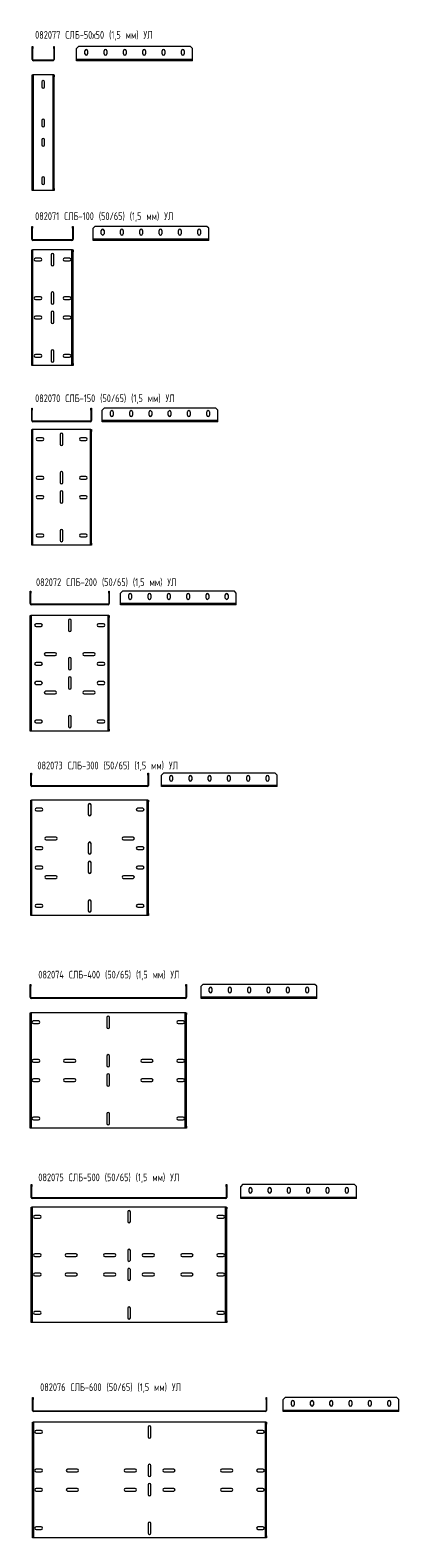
# Model space of a CAD drawing. Header units: millimetres. Extents: x 267 to 1222, y -3568 to 347.
import ezdxf

# ---------------------------------------------------------------- set-up
doc = ezdxf.new("R2010")
doc.units = ezdxf.units.MM
doc.styles.add('SLDTEXTSTYLE0', font='TXT', dxfattribs={"width": 0.7, "bigfont": 'bigfont'})

msp = doc.modelspace()

# ---------------------------------------------------------------- linework, layer by layer
at = {"color": 7, "linetype": 'Continuous', "lineweight": 15}
for p, q in [((271.9, 304.1), (273.4, 304.1)), ((271.9, 299.1), (271.9, 304.1)), ((273.4, 299.1), (271.9, 299.1)), ((271.9, 270.6), (271.9, 299.1)), ((273.4, 304.1), (273.4, 299.1)), ((273.4, 270.6), (273.4, 299.1)), ((327.4, 304.1), (328.9, 304.1)), ((327.4, 299.1), (327.4, 304.1)), ((327.4, 299.1), (327.4, 270.6)), ((328.9, 299.1), (327.4, 299.1)), ((328.9, 304.1), (328.9, 299.1)), ((328.9, 299.1), (328.9, 270.6)), ((392, 304.1), (387, 299.1)), ((387, 270.6), (387, 299.1)), ((682, 304.1), (392, 304.1)), ((408.5, 285.1), (408.5, 293.1)), ((415.5, 293.1), (415.5, 285.1)), ((458.5, 285.1), (458.5, 293.1)), ((465.5, 293.1), (465.5, 285.1)), ((508.5, 285.1), (508.5, 293.1)), ((515.5, 293.1), (515.5, 285.1)), ((558.5, 285.1), (558.5, 293.1)), ((565.5, 293.1), (565.5, 285.1)), ((608.5, 285.1), (608.5, 293.1)), ((615.5, 293.1), (615.5, 285.1)), ((658.5, 285.1), (658.5, 293.1)), ((665.5, 293.1), (665.5, 285.1)), ((687, 299.1), (682, 304.1)), ((687, 270.6), (687, 299.1)), ((271.9, 270.6), (273.4, 270.6)), ((274.9, 269.1), (274.9, 267.6)), ((325.9, 269.1), (274.9, 269.1)), ((325.9, 267.6), (274.9, 267.6)), ((325.9, 267.6), (325.9, 269.1)), ((327.4, 270.6), (328.9, 270.6)), ((687, 270.6), (387, 270.6)), ((387, 267.6), (387, 270.6)), ((687, 267.6), (387, 267.6)), ((687, 267.6), (687, 270.6)), ((271.9, 230.8), (273.4, 230.8)), ((271.9, 225.8), (271.9, 230.8)), ((273.4, 225.8), (271.9, 225.8)), ((271.9, -64.2), (271.9, 225.8)), ((273.4, 230.8), (273.4, 225.8)), ((274.9, 230.8), (273.4, 230.8)), ((273.4, -64.2), (273.4, 225.8)), ((274.9, -69.2), (274.9, 230.8)), ((325.9, 230.8), (274.9, 230.8)), ((296.9, 212.3), (296.9, 199.3)), ((303.9, 199.3), (303.9, 212.3)), ((325.9, -69.2), (325.9, 230.8)), ((327.4, 230.8), (325.9, 230.8)), ((327.4, 230.8), (328.9, 230.8)), ((327.4, 225.8), (327.4, 230.8)), ((328.9, 225.8), (327.4, 225.8)), ((327.4, -64.2), (327.4, 225.8)), ((328.9, 230.8), (328.9, 225.8)), ((328.9, -64.2), (328.9, 225.8)), ((296.9, 112.3), (296.9, 99.3)), ((303.9, 99.3), (303.9, 112.3)), ((296.9, 62.3), (296.9, 49.3)), ((303.9, 49.3), (303.9, 62.3)), ((296.9, -37.7), (296.9, -50.7)), ((303.9, -50.7), (303.9, -37.7)), ((271.9, -64.2), (273.4, -64.2)), ((271.9, -69.2), (271.9, -64.2)), ((273.4, -69.2), (271.9, -69.2)), ((273.4, -64.2), (273.4, -69.2)), ((274.9, -69.2), (273.4, -69.2)), ((325.9, -69.2), (274.9, -69.2)), ((327.4, -69.2), (325.9, -69.2)), ((327.4, -64.2), (328.9, -64.2)), ((327.4, -69.2), (327.4, -64.2)), ((328.9, -69.2), (327.4, -69.2)), ((328.9, -64.2), (328.9, -69.2)), ((270.8, -162.6), (272.3, -162.6)), ((270.8, -167.6), (270.8, -162.6)), ((272.3, -167.6), (270.8, -167.6)), ((270.8, -196.1), (270.8, -167.6)), ((272.3, -162.6), (272.3, -167.6)), ((272.3, -196.1), (272.3, -167.6)), ((376.3, -162.6), (377.8, -162.6)), ((376.3, -167.6), (376.3, -162.6)), ((376.3, -167.6), (376.3, -196.1)), ((377.8, -167.6), (376.3, -167.6)), ((377.8, -162.6), (377.8, -167.6)), ((377.8, -167.6), (377.8, -196.1)), ((434.4, -162.6), (429.4, -167.6)), ((429.4, -196.1), (429.4, -167.6)), ((724.4, -162.6), (434.4, -162.6)), ((450.9, -181.6), (450.9, -173.6)), ((457.9, -173.6), (457.9, -181.6)), ((500.9, -181.6), (500.9, -173.6)), ((507.9, -173.6), (507.9, -181.6)), ((550.9, -181.6), (550.9, -173.6)), ((557.9, -173.6), (557.9, -181.6)), ((600.9, -181.6), (600.9, -173.6)), ((607.9, -173.6), (607.9, -181.6)), ((650.9, -181.6), (650.9, -173.6)), ((657.9, -173.6), (657.9, -181.6)), ((700.9, -181.6), (700.9, -173.6)), ((707.9, -173.6), (707.9, -181.6)), ((729.4, -167.6), (724.4, -162.6)), ((729.4, -196.1), (729.4, -167.6)), ((270.8, -196.1), (272.3, -196.1)), ((270.8, -224), (272.3, -224)), ((270.8, -229), (270.8, -224)), ((272.3, -229), (270.8, -229)), ((270.8, -519), (270.8, -229)), ((272.3, -224), (272.3, -229)), ((273.8, -224), (272.3, -224)), ((272.3, -519), (272.3, -229)), ((273.8, -197.6), (273.8, -199.1)), ((374.8, -197.6), (273.8, -197.6)), ((374.8, -199.1), (273.8, -199.1)), ((273.8, -524), (273.8, -224)), ((374.8, -224), (273.8, -224)), ((374.8, -199.1), (374.8, -197.6)), ((374.8, -524), (374.8, -224)), ((376.3, -224), (374.8, -224)), ((376.3, -196.1), (377.8, -196.1)), ((376.3, -224), (377.8, -224)), ((376.3, -229), (376.3, -224)), ((377.8, -229), (376.3, -229)), ((376.3, -519), (376.3, -229)), ((377.8, -224), (377.8, -229)), ((377.8, -519), (377.8, -229)), ((729.4, -196.1), (429.4, -196.1)), ((429.4, -199.1), (429.4, -196.1)), ((729.4, -199.1), (429.4, -199.1)), ((729.4, -199.1), (729.4, -196.1)), ((293.3, -245.5), (280.3, -245.5)), ((280.3, -252.5), (293.3, -252.5)), ((320.8, -236.5), (320.8, -261.5)), ((327.8, -261.5), (327.8, -236.5)), ((368.3, -245.5), (355.3, -245.5)), ((355.3, -252.5), (368.3, -252.5)), ((293.3, -345.5), (280.3, -345.5)), ((320.8, -336.5), (320.8, -361.5)), ((327.8, -361.5), (327.8, -336.5)), ((368.3, -345.5), (355.3, -345.5)), ((280.3, -352.5), (293.3, -352.5)), ((320.8, -386.5), (320.8, -411.5)), ((327.8, -411.5), (327.8, -386.5)), ((355.3, -352.5), (368.3, -352.5)), ((293.3, -395.5), (280.3, -395.5)), ((280.3, -402.5), (293.3, -402.5)), ((368.3, -395.5), (355.3, -395.5)), ((355.3, -402.5), (368.3, -402.5)), ((293.3, -495.5), (280.3, -495.5)), ((280.3, -502.5), (293.3, -502.5)), ((320.8, -486.5), (320.8, -511.5)), ((327.8, -511.5), (327.8, -486.5)), ((368.3, -495.5), (355.3, -495.5)), ((355.3, -502.5), (368.3, -502.5)), ((270.8, -519), (272.3, -519)), ((270.8, -524), (270.8, -519)), ((272.3, -524), (270.8, -524)), ((272.3, -519), (272.3, -524)), ((273.8, -524), (272.3, -524)), ((374.8, -524), (273.8, -524)), ((376.3, -524), (374.8, -524)), ((376.3, -519), (377.8, -519)), ((376.3, -524), (376.3, -519)), ((377.8, -524), (376.3, -524)), ((377.8, -519), (377.8, -524)), ((270.5, -635.1), (272, -635.1)), ((270.5, -640.1), (270.5, -635.1)), ((270.5, -667.1), (270.5, -640.1)), ((272, -640.1), (270.5, -640.1)), ((272, -635.1), (272, -640.1)), ((272, -667.1), (272, -640.1)), ((424, -635.1), (425.5, -635.1)), ((424, -640.1), (424, -635.1)), ((425.5, -640.1), (424, -640.1)), ((424, -640.1), (424, -667.1)), ((425.5, -635.1), (425.5, -640.1)), ((425.5, -640.1), (425.5, -667.1)), ((458.1, -635.1), (453.1, -640.1)), ((453.1, -667.1), (453.1, -640.1)), ((748.1, -635.1), (458.1, -635.1)), ((474.6, -652.6), (474.6, -644.6)), ((481.6, -644.6), (481.6, -652.6)), ((524.6, -652.6), (524.6, -644.6)), ((531.6, -644.6), (531.6, -652.6)), ((574.6, -652.6), (574.6, -644.6)), ((581.6, -644.6), (581.6, -652.6)), ((624.6, -652.6), (624.6, -644.6)), ((631.6, -644.6), (631.6, -652.6)), ((674.6, -652.6), (674.6, -644.6)), ((681.6, -644.6), (681.6, -652.6)), ((724.6, -652.6), (724.6, -644.6)), ((731.6, -644.6), (731.6, -652.6)), ((753.1, -640.1), (748.1, -635.1)), ((753.1, -667.1), (753.1, -640.1)), ((270.5, -667.1), (272, -667.1)), ((270.5, -690.4), (272, -690.4)), ((270.5, -695.4), (270.5, -690.4)), ((272, -695.4), (270.5, -695.4)), ((270.5, -985.4), (270.5, -695.4)), ((272, -690.4), (272, -695.4)), ((273.5, -690.4), (272, -690.4)), ((272, -985.4), (272, -695.4)), ((273.5, -668.6), (273.5, -670.1)), ((422.5, -668.6), (273.5, -668.6)), ((422.5, -670.1), (273.5, -670.1)), ((273.5, -990.4), (273.5, -690.4)), ((422.5, -690.4), (273.5, -690.4)), ((344.5, -702.9), (344.5, -727.9)), ((351.5, -727.9), (351.5, -702.9)), ((422.5, -670.1), (422.5, -668.6)), ((422.5, -990.4), (422.5, -690.4)), ((424, -690.4), (422.5, -690.4)), ((424, -667.1), (425.5, -667.1)), ((424, -690.4), (425.5, -690.4)), ((424, -695.4), (424, -690.4)), ((425.5, -695.4), (424, -695.4)), ((424, -985.4), (424, -695.4)), ((425.5, -690.4), (425.5, -695.4)), ((425.5, -985.4), (425.5, -695.4)), ((753.1, -667.1), (453.1, -667.1)), ((453.1, -670.1), (453.1, -667.1)), ((753.1, -670.1), (453.1, -670.1)), ((753.1, -670.1), (753.1, -667.1)), ((298.5, -711.9), (285.5, -711.9)), ((285.5, -718.9), (298.5, -718.9)), ((410.5, -711.9), (397.5, -711.9)), ((397.5, -718.9), (410.5, -718.9)), ((298.5, -811.9), (285.5, -811.9)), ((285.5, -818.9), (298.5, -818.9)), ((344.5, -802.9), (344.5, -827.9)), ((351.5, -827.9), (351.5, -802.9)), ((410.5, -811.9), (397.5, -811.9)), ((397.5, -818.9), (410.5, -818.9)), ((344.5, -852.9), (344.5, -877.9)), ((351.5, -877.9), (351.5, -852.9)), ((298.5, -861.9), (285.5, -861.9)), ((285.5, -868.9), (298.5, -868.9)), ((410.5, -861.9), (397.5, -861.9)), ((397.5, -868.9), (410.5, -868.9)), ((298.5, -961.9), (285.5, -961.9)), ((285.5, -968.9), (298.5, -968.9)), ((344.5, -952.9), (344.5, -977.9)), ((351.5, -977.9), (351.5, -952.9)), ((410.5, -961.9), (397.5, -961.9)), ((397.5, -968.9), (410.5, -968.9)), ((270.5, -985.4), (272, -985.4)), ((270.5, -990.4), (270.5, -985.4)), ((272, -990.4), (270.5, -990.4)), ((272, -985.4), (272, -990.4)), ((273.5, -990.4), (272, -990.4)), ((422.5, -990.4), (273.5, -990.4)), ((424, -990.4), (422.5, -990.4)), ((424, -985.4), (425.5, -985.4)), ((424, -990.4), (424, -985.4)), ((425.5, -990.4), (424, -990.4)), ((425.5, -985.4), (425.5, -990.4)), ((266.6, -1110.1), (268.1, -1110.1)), ((266.6, -1115.1), (266.6, -1110.1)), ((266.6, -1142.1), (266.6, -1115.1)), ((268.1, -1115.1), (266.6, -1115.1)), ((268.1, -1110.1), (268.1, -1115.1)), ((268.1, -1142.1), (268.1, -1115.1)), ((470.1, -1110.1), (471.6, -1110.1)), ((470.1, -1115.1), (470.1, -1110.1)), ((470.1, -1115.1), (470.1, -1142.1)), ((471.6, -1115.1), (470.1, -1115.1)), ((471.6, -1110.1), (471.6, -1115.1)), ((471.6, -1115.1), (471.6, -1142.1)), ((505.9, -1110.1), (500.9, -1115.1)), ((500.9, -1142.1), (500.9, -1115.1)), ((795.9, -1110.1), (505.9, -1110.1)), ((522.4, -1127.6), (522.4, -1119.6)), ((529.4, -1119.6), (529.4, -1127.6)), ((572.4, -1127.6), (572.4, -1119.6)), ((579.4, -1119.6), (579.4, -1127.6)), ((622.4, -1127.6), (622.4, -1119.6)), ((629.4, -1119.6), (629.4, -1127.6)), ((672.4, -1127.6), (672.4, -1119.6)), ((679.4, -1119.6), (679.4, -1127.6)), ((722.4, -1127.6), (722.4, -1119.6)), ((729.4, -1119.6), (729.4, -1127.6)), ((772.4, -1127.6), (772.4, -1119.6)), ((779.4, -1119.6), (779.4, -1127.6)), ((800.9, -1115.1), (795.9, -1110.1)), ((800.9, -1142.1), (800.9, -1115.1)), ((266.6, -1142.1), (268.1, -1142.1)), ((266.6, -1173.3), (268.1, -1173.3)), ((266.6, -1178.3), (266.6, -1173.3)), ((268.1, -1173.3), (268.1, -1178.3)), ((269.6, -1173.3), (268.1, -1173.3)), ((269.6, -1143.6), (269.6, -1145.1)), ((468.6, -1143.6), (269.6, -1143.6)), ((468.6, -1145.1), (269.6, -1145.1)), ((269.6, -1473.3), (269.6, -1173.3)), ((468.6, -1173.3), (269.6, -1173.3)), ((468.6, -1145.1), (468.6, -1143.6)), ((468.6, -1473.3), (468.6, -1173.3)), ((470.1, -1173.3), (468.6, -1173.3)), ((470.1, -1142.1), (471.6, -1142.1)), ((470.1, -1173.3), (471.6, -1173.3)), ((470.1, -1178.3), (470.1, -1173.3)), ((471.6, -1173.3), (471.6, -1178.3)), ((800.9, -1142.1), (500.9, -1142.1)), ((500.9, -1145.1), (500.9, -1142.1)), ((800.9, -1145.1), (500.9, -1145.1)), ((800.9, -1145.1), (800.9, -1142.1)), ((268.1, -1178.3), (266.6, -1178.3)), ((266.6, -1468.3), (266.6, -1178.3)), ((268.1, -1468.3), (268.1, -1178.3)), ((294.6, -1194.8), (281.6, -1194.8)), ((281.6, -1201.8), (294.6, -1201.8)), ((365.6, -1185.8), (365.6, -1210.8)), ((372.6, -1210.8), (372.6, -1185.8)), ((456.6, -1194.8), (443.6, -1194.8)), ((443.6, -1201.8), (456.6, -1201.8)), ((471.6, -1178.3), (470.1, -1178.3)), ((470.1, -1468.3), (470.1, -1178.3)), ((471.6, -1468.3), (471.6, -1178.3)), ((331.6, -1269.8), (306.6, -1269.8)), ((306.6, -1276.8), (331.6, -1276.8)), ((365.6, -1285.8), (365.6, -1310.8)), ((372.6, -1310.8), (372.6, -1285.8)), ((431.6, -1269.8), (406.6, -1269.8)), ((406.6, -1276.8), (431.6, -1276.8)), ((294.6, -1294.8), (281.6, -1294.8)), ((281.6, -1301.8), (294.6, -1301.8)), ((456.6, -1294.8), (443.6, -1294.8)), ((443.6, -1301.8), (456.6, -1301.8)), ((294.6, -1344.8), (281.6, -1344.8)), ((281.6, -1351.8), (294.6, -1351.8)), ((331.6, -1369.8), (306.6, -1369.8)), ((365.6, -1335.8), (365.6, -1360.8)), ((372.6, -1360.8), (372.6, -1335.8)), ((431.6, -1369.8), (406.6, -1369.8)), ((456.6, -1344.8), (443.6, -1344.8)), ((443.6, -1351.8), (456.6, -1351.8)), ((306.6, -1376.8), (331.6, -1376.8)), ((406.6, -1376.8), (431.6, -1376.8)), ((294.6, -1444.8), (281.6, -1444.8)), ((365.6, -1435.8), (365.6, -1460.8)), ((372.6, -1460.8), (372.6, -1435.8)), ((456.6, -1444.8), (443.6, -1444.8)), ((266.6, -1468.3), (268.1, -1468.3)), ((266.6, -1473.3), (266.6, -1468.3)), ((268.1, -1473.3), (266.6, -1473.3)), ((268.1, -1468.3), (268.1, -1473.3)), ((269.6, -1473.3), (268.1, -1473.3)), ((468.6, -1473.3), (269.6, -1473.3)), ((281.6, -1451.8), (294.6, -1451.8)), ((443.6, -1451.8), (456.6, -1451.8)), ((470.1, -1473.3), (468.6, -1473.3)), ((470.1, -1468.3), (471.6, -1468.3)), ((470.1, -1473.3), (470.1, -1468.3)), ((471.6, -1473.3), (470.1, -1473.3)), ((471.6, -1468.3), (471.6, -1473.3)), ((268.2, -1582.2), (269.7, -1582.2)), ((268.2, -1587.2), (268.2, -1582.2)), ((268.2, -1614.2), (268.2, -1587.2)), ((269.7, -1587.2), (268.2, -1587.2)), ((269.7, -1582.2), (269.7, -1587.2)), ((269.7, -1614.2), (269.7, -1587.2)), ((571.7, -1582.2), (573.2, -1582.2)), ((571.7, -1587.2), (571.7, -1582.2)), ((571.7, -1587.2), (571.7, -1614.2)), ((573.2, -1587.2), (571.7, -1587.2)), ((573.2, -1582.2), (573.2, -1587.2)), ((573.2, -1587.2), (573.2, -1614.2)), ((611.8, -1582.2), (606.8, -1587.2)), ((606.8, -1614.2), (606.8, -1587.2)), ((901.8, -1582.2), (611.8, -1582.2)), ((628.3, -1599.7), (628.3, -1591.7)), ((635.3, -1591.7), (635.3, -1599.7)), ((678.3, -1599.7), (678.3, -1591.7)), ((685.3, -1591.7), (685.3, -1599.7)), ((728.3, -1599.7), (728.3, -1591.7)), ((735.3, -1591.7), (735.3, -1599.7)), ((778.3, -1599.7), (778.3, -1591.7)), ((785.3, -1591.7), (785.3, -1599.7)), ((828.3, -1599.7), (828.3, -1591.7)), ((835.3, -1591.7), (835.3, -1599.7)), ((878.3, -1599.7), (878.3, -1591.7)), ((885.3, -1591.7), (885.3, -1599.7)), ((906.8, -1587.2), (901.8, -1582.2)), ((906.8, -1614.2), (906.8, -1587.2)), ((268.2, -1614.2), (269.7, -1614.2)), ((271.2, -1615.7), (271.2, -1617.2)), ((570.2, -1615.7), (271.2, -1615.7)), ((570.2, -1617.2), (271.2, -1617.2)), ((570.2, -1617.2), (570.2, -1615.7)), ((571.7, -1614.2), (573.2, -1614.2)), ((906.8, -1614.2), (606.8, -1614.2)), ((606.8, -1617.2), (606.8, -1614.2)), ((906.8, -1617.2), (606.8, -1617.2)), ((906.8, -1617.2), (906.8, -1614.2)), ((268.2, -1652.1), (269.7, -1652.1)), ((268.2, -1657.1), (268.2, -1652.1)), ((269.7, -1657.1), (268.2, -1657.1)), ((268.2, -1947.1), (268.2, -1657.1)), ((269.7, -1652.1), (269.7, -1657.1)), ((271.2, -1652.1), (269.7, -1652.1)), ((269.7, -1947.1), (269.7, -1657.1)), ((271.2, -1952.1), (271.2, -1652.1)), ((570.2, -1652.1), (271.2, -1652.1)), ((296.2, -1673.6), (283.2, -1673.6)), ((283.2, -1680.6), (296.2, -1680.6)), ((417.2, -1664.6), (417.2, -1689.6)), ((424.2, -1689.6), (424.2, -1664.6)), ((558.2, -1673.6), (545.2, -1673.6)), ((545.2, -1680.6), (558.2, -1680.6)), ((570.2, -1952.1), (570.2, -1652.1)), ((571.7, -1652.1), (570.2, -1652.1)), ((571.7, -1652.1), (573.2, -1652.1)), ((571.7, -1657.1), (571.7, -1652.1)), ((573.2, -1657.1), (571.7, -1657.1)), ((571.7, -1947.1), (571.7, -1657.1)), ((573.2, -1652.1), (573.2, -1657.1)), ((573.2, -1947.1), (573.2, -1657.1)), ((333.2, -1748.6), (308.2, -1748.6)), ((308.2, -1755.6), (333.2, -1755.6)), ((533.2, -1748.6), (508.2, -1748.6)), ((508.2, -1755.6), (533.2, -1755.6)), ((296.2, -1773.6), (283.2, -1773.6)), ((283.2, -1780.6), (296.2, -1780.6)), ((417.2, -1764.6), (417.2, -1789.6)), ((424.2, -1789.6), (424.2, -1764.6)), ((558.2, -1773.6), (545.2, -1773.6)), ((545.2, -1780.6), (558.2, -1780.6)), ((296.2, -1823.6), (283.2, -1823.6)), ((283.2, -1830.6), (296.2, -1830.6)), ((417.2, -1814.6), (417.2, -1839.6)), ((424.2, -1839.6), (424.2, -1814.6)), ((558.2, -1823.6), (545.2, -1823.6)), ((545.2, -1830.6), (558.2, -1830.6)), ((333.2, -1848.6), (308.2, -1848.6)), ((308.2, -1855.6), (333.2, -1855.6)), ((533.2, -1848.6), (508.2, -1848.6)), ((508.2, -1855.6), (533.2, -1855.6)), ((417.2, -1914.6), (417.2, -1939.6)), ((424.2, -1939.6), (424.2, -1914.6)), ((268.2, -1947.1), (269.7, -1947.1)), ((268.2, -1952.1), (268.2, -1947.1)), ((269.7, -1952.1), (268.2, -1952.1)), ((269.7, -1947.1), (269.7, -1952.1)), ((271.2, -1952.1), (269.7, -1952.1)), ((570.2, -1952.1), (271.2, -1952.1)), ((296.2, -1923.6), (283.2, -1923.6)), ((283.2, -1930.6), (296.2, -1930.6)), ((558.2, -1923.6), (545.2, -1923.6)), ((545.2, -1930.6), (558.2, -1930.6)), ((571.7, -1952.1), (570.2, -1952.1)), ((571.7, -1947.1), (573.2, -1947.1)), ((571.7, -1952.1), (571.7, -1947.1)), ((573.2, -1952.1), (571.7, -1952.1)), ((573.2, -1947.1), (573.2, -1952.1)), ((266.5, -2130.7), (268, -2130.7)), ((266.5, -2135.7), (266.5, -2130.7)), ((266.5, -2164.2), (266.5, -2135.7)), ((268, -2135.7), (266.5, -2135.7)), ((268, -2130.7), (268, -2135.7)), ((268, -2164.2), (268, -2135.7)), ((670, -2130.7), (671.5, -2130.7)), ((670, -2135.7), (670, -2130.7)), ((670, -2135.7), (670, -2164.2)), ((671.5, -2135.7), (670, -2135.7)), ((671.5, -2130.7), (671.5, -2135.7)), ((671.5, -2135.7), (671.5, -2164.2)), ((714.4, -2130.7), (709.4, -2135.7)), ((709.4, -2164.2), (709.4, -2135.7)), ((1004.4, -2130.7), (714.4, -2130.7)), ((730.9, -2149.7), (730.9, -2141.7)), ((737.9, -2141.7), (737.9, -2149.7)), ((780.9, -2149.7), (780.9, -2141.7)), ((787.9, -2141.7), (787.9, -2149.7)), ((830.9, -2149.7), (830.9, -2141.7)), ((837.9, -2141.7), (837.9, -2149.7)), ((880.9, -2149.7), (880.9, -2141.7)), ((887.9, -2141.7), (887.9, -2149.7)), ((930.9, -2149.7), (930.9, -2141.7)), ((937.9, -2141.7), (937.9, -2149.7)), ((980.9, -2149.7), (980.9, -2141.7)), ((987.9, -2141.7), (987.9, -2149.7)), ((1009.4, -2135.7), (1004.4, -2130.7)), ((1009.4, -2164.2), (1009.4, -2135.7)), ((266.5, -2164.2), (268, -2164.2)), ((269.5, -2165.7), (269.5, -2167.2)), ((668.5, -2165.7), (269.5, -2165.7)), ((668.5, -2167.2), (269.5, -2167.2)), ((668.5, -2167.2), (668.5, -2165.7)), ((670, -2164.2), (671.5, -2164.2)), ((1009.4, -2164.2), (709.4, -2164.2)), ((709.4, -2167.2), (709.4, -2164.2)), ((1009.4, -2167.2), (709.4, -2167.2)), ((1009.4, -2167.2), (1009.4, -2164.2)), ((266.5, -2204.3), (268, -2204.3)), ((266.5, -2209.3), (266.5, -2204.3)), ((268, -2209.3), (266.5, -2209.3)), ((266.5, -2499.3), (266.5, -2209.3)), ((268, -2204.3), (268, -2209.3)), ((269.5, -2204.3), (268, -2204.3)), ((268, -2499.3), (268, -2209.3)), ((269.5, -2504.3), (269.5, -2204.3)), ((668.5, -2204.3), (269.5, -2204.3)), ((288, -2225.8), (275, -2225.8)), ((465.5, -2216.8), (465.5, -2241.8)), ((472.5, -2241.8), (472.5, -2216.8)), ((663, -2225.8), (650, -2225.8)), ((668.5, -2504.3), (668.5, -2204.3)), ((670, -2204.3), (668.5, -2204.3)), ((670, -2204.3), (671.5, -2204.3)), ((670, -2209.3), (670, -2204.3)), ((671.5, -2209.3), (670, -2209.3)), ((670, -2499.3), (670, -2209.3)), ((671.5, -2204.3), (671.5, -2209.3)), ((671.5, -2499.3), (671.5, -2209.3)), ((275, -2232.8), (288, -2232.8)), ((650, -2232.8), (663, -2232.8)), ((288, -2325.8), (275, -2325.8)), ((275, -2332.8), (288, -2332.8)), ((381.5, -2325.8), (356.5, -2325.8)), ((356.5, -2332.8), (381.5, -2332.8)), ((465.5, -2316.8), (465.5, -2341.8)), ((472.5, -2341.8), (472.5, -2316.8)), ((581.5, -2325.8), (556.5, -2325.8)), ((556.5, -2332.8), (581.5, -2332.8)), ((663, -2325.8), (650, -2325.8)), ((650, -2332.8), (663, -2332.8)), ((288, -2375.8), (275, -2375.8)), ((275, -2382.8), (288, -2382.8)), ((381.5, -2375.8), (356.5, -2375.8)), ((356.5, -2382.8), (381.5, -2382.8)), ((465.5, -2366.8), (465.5, -2391.8)), ((472.5, -2391.8), (472.5, -2366.8)), ((581.5, -2375.8), (556.5, -2375.8)), ((556.5, -2382.8), (581.5, -2382.8)), ((663, -2375.8), (650, -2375.8)), ((650, -2382.8), (663, -2382.8)), ((266.5, -2499.3), (268, -2499.3)), ((266.5, -2504.3), (266.5, -2499.3)), ((268, -2504.3), (266.5, -2504.3)), ((268, -2499.3), (268, -2504.3)), ((269.5, -2504.3), (268, -2504.3)), ((668.5, -2504.3), (269.5, -2504.3)), ((288, -2475.8), (275, -2475.8)), ((275, -2482.8), (288, -2482.8)), ((465.5, -2466.8), (465.5, -2491.8)), ((472.5, -2491.8), (472.5, -2466.8)), ((663, -2475.8), (650, -2475.8)), ((650, -2482.8), (663, -2482.8)), ((670, -2504.3), (668.5, -2504.3)), ((670, -2499.3), (671.5, -2499.3)), ((670, -2504.3), (670, -2499.3)), ((671.5, -2504.3), (670, -2504.3)), ((671.5, -2499.3), (671.5, -2504.3)), ((269.3, -2650.4), (270.8, -2650.4)), ((269.3, -2655.4), (269.3, -2650.4)), ((270.8, -2655.4), (269.3, -2655.4)), ((269.3, -2683.9), (269.3, -2655.4)), ((270.8, -2650.4), (270.8, -2655.4)), ((270.8, -2683.9), (270.8, -2655.4)), ((774.8, -2650.4), (776.3, -2650.4)), ((774.8, -2655.4), (774.8, -2650.4)), ((774.8, -2655.4), (774.8, -2683.9)), ((776.3, -2655.4), (774.8, -2655.4)), ((776.3, -2650.4), (776.3, -2655.4)), ((776.3, -2655.4), (776.3, -2683.9)), ((817.4, -2650.4), (812.4, -2655.4)), ((812.4, -2683.9), (812.4, -2655.4)), ((1107.4, -2650.4), (817.4, -2650.4)), ((833.9, -2669.4), (833.9, -2661.4)), ((840.9, -2661.4), (840.9, -2669.4)), ((883.9, -2669.4), (883.9, -2661.4)), ((890.9, -2661.4), (890.9, -2669.4)), ((933.9, -2669.4), (933.9, -2661.4)), ((940.9, -2661.4), (940.9, -2669.4)), ((983.9, -2669.4), (983.9, -2661.4)), ((990.9, -2661.4), (990.9, -2669.4)), ((1033.9, -2669.4), (1033.9, -2661.4)), ((1040.9, -2661.4), (1040.9, -2669.4)), ((1083.9, -2669.4), (1083.9, -2661.4)), ((1090.9, -2661.4), (1090.9, -2669.4)), ((1112.4, -2655.4), (1107.4, -2650.4)), ((1112.4, -2683.9), (1112.4, -2655.4)), ((269.3, -2683.9), (270.8, -2683.9)), ((272.3, -2685.4), (272.3, -2686.9)), ((773.3, -2685.4), (272.3, -2685.4)), ((773.3, -2686.9), (272.3, -2686.9)), ((773.3, -2686.9), (773.3, -2685.4)), ((774.8, -2683.9), (776.3, -2683.9)), ((1112.4, -2683.9), (812.4, -2683.9)), ((812.4, -2686.9), (812.4, -2683.9)), ((1112.4, -2686.9), (812.4, -2686.9)), ((1112.4, -2686.9), (1112.4, -2683.9)), ((269.3, -2709), (270.8, -2709)), ((269.3, -2714), (269.3, -2709)), ((270.8, -2714), (269.3, -2714)), ((269.3, -3004), (269.3, -2714)), ((270.8, -2709), (270.8, -2714)), ((272.3, -2709), (270.8, -2709)), ((270.8, -3004), (270.8, -2714)), ((272.3, -3009), (272.3, -2709)), ((773.3, -2709), (272.3, -2709)), ((291.8, -2730.5), (278.8, -2730.5)), ((278.8, -2737.5), (291.8, -2737.5)), ((519.3, -2721.5), (519.3, -2746.5)), ((526.3, -2746.5), (526.3, -2721.5)), ((766.8, -2730.5), (753.8, -2730.5)), ((753.8, -2737.5), (766.8, -2737.5)), ((773.3, -3009), (773.3, -2709)), ((774.8, -2709), (773.3, -2709)), ((774.8, -2709), (776.3, -2709)), ((774.8, -2714), (774.8, -2709)), ((776.3, -2714), (774.8, -2714)), ((774.8, -3004), (774.8, -2714)), ((776.3, -2709), (776.3, -2714)), ((776.3, -3004), (776.3, -2714)), ((291.8, -2830.5), (278.8, -2830.5)), ((278.8, -2837.5), (291.8, -2837.5)), ((385.3, -2830.5), (360.3, -2830.5)), ((360.3, -2837.5), (385.3, -2837.5)), ((485.3, -2830.5), (460.3, -2830.5)), ((460.3, -2837.5), (485.3, -2837.5)), ((519.3, -2821.5), (519.3, -2846.5)), ((526.3, -2846.5), (526.3, -2821.5)), ((585.3, -2830.5), (560.3, -2830.5)), ((560.3, -2837.5), (585.3, -2837.5)), ((685.3, -2830.5), (660.3, -2830.5)), ((660.3, -2837.5), (685.3, -2837.5)), ((766.8, -2830.5), (753.8, -2830.5)), ((753.8, -2837.5), (766.8, -2837.5)), ((291.8, -2880.5), (278.8, -2880.5)), ((278.8, -2887.5), (291.8, -2887.5)), ((385.3, -2880.5), (360.3, -2880.5)), ((360.3, -2887.5), (385.3, -2887.5)), ((485.3, -2880.5), (460.3, -2880.5)), ((460.3, -2887.5), (485.3, -2887.5)), ((519.3, -2871.5), (519.3, -2896.5)), ((526.3, -2896.5), (526.3, -2871.5)), ((585.3, -2880.5), (560.3, -2880.5)), ((560.3, -2887.5), (585.3, -2887.5)), ((685.3, -2880.5), (660.3, -2880.5)), ((660.3, -2887.5), (685.3, -2887.5)), ((766.8, -2880.5), (753.8, -2880.5)), ((753.8, -2887.5), (766.8, -2887.5)), ((519.3, -2971.5), (519.3, -2996.5)), ((526.3, -2996.5), (526.3, -2971.5)), ((269.3, -3004), (270.8, -3004)), ((269.3, -3009), (269.3, -3004)), ((270.8, -3009), (269.3, -3009)), ((270.8, -3004), (270.8, -3009)), ((272.3, -3009), (270.8, -3009)), ((773.3, -3009), (272.3, -3009)), ((291.8, -2980.5), (278.8, -2980.5)), ((278.8, -2987.5), (291.8, -2987.5)), ((766.8, -2980.5), (753.8, -2980.5)), ((753.8, -2987.5), (766.8, -2987.5)), ((774.8, -3009), (773.3, -3009)), ((774.8, -3004), (776.3, -3004)), ((774.8, -3009), (774.8, -3004)), ((776.3, -3009), (774.8, -3009)), ((776.3, -3004), (776.3, -3009)), ((272.6, -3203.6), (274.1, -3203.6)), ((272.6, -3208.6), (272.6, -3203.6)), ((274.1, -3208.6), (272.6, -3208.6)), ((272.6, -3237.1), (272.6, -3208.6)), ((274.1, -3203.6), (274.1, -3208.6)), ((274.1, -3237.1), (274.1, -3208.6)), ((878.1, -3203.6), (879.6, -3203.6)), ((878.1, -3208.6), (878.1, -3203.6)), ((878.1, -3208.6), (878.1, -3237.1)), ((879.6, -3208.6), (878.1, -3208.6)), ((879.6, -3203.6), (879.6, -3208.6)), ((879.6, -3208.6), (879.6, -3237.1)), ((927.2, -3203.6), (922.2, -3208.6)), ((922.2, -3237.1), (922.2, -3208.6)), ((1217.2, -3203.6), (927.2, -3203.6)), ((1222.2, -3208.6), (1217.2, -3203.6)), ((1222.2, -3237.1), (1222.2, -3208.6)), ((272.6, -3237.1), (274.1, -3237.1)), ((275.6, -3238.6), (275.6, -3240.1)), ((876.6, -3238.6), (275.6, -3238.6)), ((876.6, -3240.1), (275.6, -3240.1)), ((876.6, -3240.1), (876.6, -3238.6)), ((878.1, -3237.1), (879.6, -3237.1)), ((1222.2, -3237.1), (922.2, -3237.1)), ((922.2, -3240.1), (922.2, -3237.1)), ((1222.2, -3240.1), (922.2, -3240.1)), ((943.7, -3222.6), (943.7, -3214.6)), ((950.7, -3214.6), (950.7, -3222.6)), ((993.7, -3222.6), (993.7, -3214.6)), ((1000.7, -3214.6), (1000.7, -3222.6)), ((1043.7, -3222.6), (1043.7, -3214.6)), ((1050.7, -3214.6), (1050.7, -3222.6)), ((1093.7, -3222.6), (1093.7, -3214.6)), ((1100.7, -3214.6), (1100.7, -3222.6)), ((1143.7, -3222.6), (1143.7, -3214.6)), ((1150.7, -3214.6), (1150.7, -3222.6)), ((1193.7, -3222.6), (1193.7, -3214.6)), ((1200.7, -3214.6), (1200.7, -3222.6)), ((1222.2, -3240.1), (1222.2, -3237.1)), ((272.6, -3267.9), (274.1, -3267.9)), ((272.6, -3272.9), (272.6, -3267.9)), ((274.1, -3272.9), (272.6, -3272.9)), ((272.6, -3562.9), (272.6, -3272.9)), ((274.1, -3267.9), (274.1, -3272.9)), ((275.6, -3267.9), (274.1, -3267.9)), ((274.1, -3562.9), (274.1, -3272.9)), ((275.6, -3567.9), (275.6, -3267.9)), ((876.6, -3267.9), (275.6, -3267.9)), ((572.6, -3280.4), (572.6, -3305.4)), ((579.6, -3305.4), (579.6, -3280.4)), ((876.6, -3567.9), (876.6, -3267.9)), ((878.1, -3267.9), (876.6, -3267.9)), ((878.1, -3267.9), (879.6, -3267.9)), ((878.1, -3272.9), (878.1, -3267.9)), ((879.6, -3272.9), (878.1, -3272.9)), ((878.1, -3562.9), (878.1, -3272.9)), ((879.6, -3267.9), (879.6, -3272.9)), ((879.6, -3562.9), (879.6, -3272.9)), ((295.1, -3289.4), (282.1, -3289.4)), ((282.1, -3296.4), (295.1, -3296.4)), ((870.1, -3289.4), (857.1, -3289.4)), ((857.1, -3296.4), (870.1, -3296.4)), ((295.1, -3389.4), (282.1, -3389.4)), ((282.1, -3396.4), (295.1, -3396.4)), ((388.6, -3389.4), (363.6, -3389.4)), ((363.6, -3396.4), (388.6, -3396.4)), ((538.6, -3389.4), (513.6, -3389.4)), ((513.6, -3396.4), (538.6, -3396.4)), ((572.6, -3380.4), (572.6, -3405.4)), ((579.6, -3405.4), (579.6, -3380.4)), ((638.6, -3389.4), (613.6, -3389.4)), ((613.6, -3396.4), (638.6, -3396.4)), ((788.6, -3389.4), (763.6, -3389.4)), ((763.6, -3396.4), (788.6, -3396.4)), ((870.1, -3389.4), (857.1, -3389.4)), ((857.1, -3396.4), (870.1, -3396.4)), ((295.1, -3439.4), (282.1, -3439.4)), ((388.6, -3439.4), (363.6, -3439.4)), ((538.6, -3439.4), (513.6, -3439.4)), ((572.6, -3430.4), (572.6, -3455.4)), ((579.6, -3455.4), (579.6, -3430.4)), ((638.6, -3439.4), (613.6, -3439.4)), ((788.6, -3439.4), (763.6, -3439.4)), ((870.1, -3439.4), (857.1, -3439.4)), ((282.1, -3446.4), (295.1, -3446.4)), ((363.6, -3446.4), (388.6, -3446.4)), ((513.6, -3446.4), (538.6, -3446.4)), ((613.6, -3446.4), (638.6, -3446.4)), ((763.6, -3446.4), (788.6, -3446.4)), ((857.1, -3446.4), (870.1, -3446.4)), ((295.1, -3539.4), (282.1, -3539.4)), ((282.1, -3546.4), (295.1, -3546.4)), ((572.6, -3530.4), (572.6, -3555.4)), ((579.6, -3555.4), (579.6, -3530.4)), ((870.1, -3539.4), (857.1, -3539.4)), ((857.1, -3546.4), (870.1, -3546.4)), ((272.6, -3562.9), (274.1, -3562.9)), ((272.6, -3567.9), (272.6, -3562.9)), ((274.1, -3567.9), (272.6, -3567.9)), ((274.1, -3562.9), (274.1, -3567.9)), ((275.6, -3567.9), (274.1, -3567.9)), ((876.6, -3567.9), (275.6, -3567.9)), ((878.1, -3567.9), (876.6, -3567.9)), ((878.1, -3562.9), (879.6, -3562.9)), ((878.1, -3567.9), (878.1, -3562.9)), ((879.6, -3567.9), (878.1, -3567.9)), ((879.6, -3562.9), (879.6, -3567.9))]:
    msp.add_line(p, q, dxfattribs=at)
for centre, radius, start, end in [((412, 293.1), 3.5, 0, 180), ((412, 285.1), 3.5, 180, 0), ((462, 293.1), 3.5, 0, 180), ((462, 285.1), 3.5, 180, 0), ((512, 293.1), 3.5, 0, 180), ((512, 285.1), 3.5, 180, 0), ((562, 293.1), 3.5, 0, 180), ((562, 285.1), 3.5, 180, 0), ((612, 293.1), 3.5, 0, 180), ((612, 285.1), 3.5, 180, 0), ((662, 293.1), 3.5, 360, 180), ((662, 285.1), 3.5, 180, 0), ((274.9, 270.6), 3, 180, 270), ((274.9, 270.6), 1.5, 180, 270), ((325.9, 270.6), 3, 270, 0), ((325.9, 270.6), 1.5, 270, 0), ((300.4, 212.3), 3.5, 0, 180), ((300.4, 199.3), 3.5, 180, 0), ((300.4, 112.3), 3.5, 0, 180), ((300.4, 99.3), 3.5, 180, 0), ((300.4, 62.3), 3.5, 0, 180), ((300.4, 49.3), 3.5, 180, 0), ((300.4, -37.7), 3.5, 0, 180), ((300.4, -50.7), 3.5, 180, 0), ((454.4, -173.6), 3.5, 0, 180), ((454.4, -181.6), 3.5, 180, 0), ((504.4, -173.6), 3.5, 0, 180), ((504.4, -181.6), 3.5, 180, 0), ((554.4, -173.6), 3.5, 0, 180), ((554.4, -181.6), 3.5, 180, 0), ((604.4, -173.6), 3.5, 0, 180), ((604.4, -181.6), 3.5, 180, 0), ((654.4, -173.6), 3.5, 360, 180), ((654.4, -181.6), 3.5, 180, 0), ((704.4, -173.6), 3.5, 360, 180), ((704.4, -181.6), 3.5, 180, 0), ((273.8, -196.1), 3, 180, 270), ((273.8, -196.1), 1.5, 180, 270), ((324.3, -236.5), 3.5, 0, 180), ((374.8, -196.1), 3, 270, 0), ((374.8, -196.1), 1.5, 270, 0), ((280.3, -249), 3.5, 90, 270), ((293.3, -249), 3.5, 270, 90), ((324.3, -261.5), 3.5, 180, 0), ((355.3, -249), 3.5, 90, 270), ((368.3, -249), 3.5, 270, 90), ((280.3, -349), 3.5, 90, 270), ((293.3, -349), 3.5, 270, 90), ((324.3, -336.5), 3.5, 0, 180), ((355.3, -349), 3.5, 90, 270), ((368.3, -349), 3.5, 270, 90), ((324.3, -361.5), 3.5, 180, 0), ((324.3, -386.5), 3.5, 0, 180), ((280.3, -399), 3.5, 90, 270), ((293.3, -399), 3.5, 270, 90), ((324.3, -411.5), 3.5, 180, 0), ((355.3, -399), 3.5, 90, 270), ((368.3, -399), 3.5, 270, 90), ((280.3, -499), 3.5, 90, 270), ((293.3, -499), 3.5, 270, 90), ((324.3, -486.5), 3.5, 0, 180), ((355.3, -499), 3.5, 90, 270), ((368.3, -499), 3.5, 270, 90), ((324.3, -511.5), 3.5, 180, 0), ((478.1, -644.6), 3.5, 0, 180), ((478.1, -652.6), 3.5, 180, 0), ((528.1, -644.6), 3.5, 0, 180), ((528.1, -652.6), 3.5, 180, 0), ((578.1, -644.6), 3.5, 0, 180), ((578.1, -652.6), 3.5, 180, 0), ((628.1, -644.6), 3.5, 0, 180), ((628.1, -652.6), 3.5, 180, 0), ((678.1, -644.6), 3.5, 0, 180), ((678.1, -652.6), 3.5, 180, 0), ((728.1, -644.6), 3.5, 360, 180), ((728.1, -652.6), 3.5, 180, 0), ((273.5, -667.1), 3, 180, 270), ((273.5, -667.1), 1.5, 180, 270), ((348, -702.9), 3.5, 0, 180), ((422.5, -667.1), 1.5, 270, 0), ((422.5, -667.1), 3, 270, 0), ((285.5, -715.4), 3.5, 90, 270), ((298.5, -715.4), 3.5, 270, 90), ((348, -727.9), 3.5, 180, 0), ((397.5, -715.4), 3.5, 90, 270), ((410.5, -715.4), 3.5, 270, 90), ((285.5, -815.4), 3.5, 90, 270), ((298.5, -815.4), 3.5, 270, 90), ((348, -802.9), 3.5, 0, 180), ((397.5, -815.4), 3.5, 90, 270), ((410.5, -815.4), 3.5, 270, 90), ((348, -827.9), 3.5, 180, 0), ((348, -852.9), 3.5, 0, 180), ((285.5, -865.4), 3.5, 90, 270), ((298.5, -865.4), 3.5, 270, 90), ((348, -877.9), 3.5, 180, 0), ((397.5, -865.4), 3.5, 90, 270), ((410.5, -865.4), 3.5, 270, 90), ((285.5, -965.4), 3.5, 90, 270), ((298.5, -965.4), 3.5, 270, 90), ((348, -952.9), 3.5, 0, 180), ((348, -977.9), 3.5, 180, 0), ((397.5, -965.4), 3.5, 90, 270), ((410.5, -965.4), 3.5, 270, 90), ((525.9, -1119.6), 3.5, 0, 180), ((525.9, -1127.6), 3.5, 180, 0), ((575.9, -1119.6), 3.5, 0, 180), ((575.9, -1127.6), 3.5, 180, 0), ((625.9, -1119.6), 3.5, 0, 180), ((625.9, -1127.6), 3.5, 180, 0), ((675.9, -1119.6), 3.5, 0, 180), ((675.9, -1127.6), 3.5, 180, 0), ((725.9, -1119.6), 3.5, 0, 180), ((725.9, -1127.6), 3.5, 180, 0), ((775.9, -1119.6), 3.5, 0, 180), ((775.9, -1127.6), 3.5, 180, 0), ((269.6, -1142.1), 3, 180, 270), ((269.6, -1142.1), 1.5, 180, 270), ((468.6, -1142.1), 1.5, 270, 0), ((468.6, -1142.1), 3, 270, 0), ((281.6, -1198.3), 3.5, 90, 270), ((294.6, -1198.3), 3.5, 270, 90), ((369.1, -1185.8), 3.5, 0, 180), ((369.1, -1210.8), 3.5, 180, 0), ((443.6, -1198.3), 3.5, 90, 270), ((456.6, -1198.3), 3.5, 270, 90), ((306.6, -1273.3), 3.5, 90, 270), ((331.6, -1273.3), 3.5, 270, 90), ((369.1, -1285.8), 3.5, 0, 180), ((406.6, -1273.3), 3.5, 90, 270), ((431.6, -1273.3), 3.5, 270, 90), ((281.6, -1298.3), 3.5, 90, 270), ((294.6, -1298.3), 3.5, 270, 90), ((369.1, -1310.8), 3.5, 180, 0), ((443.6, -1298.3), 3.5, 90, 270), ((456.6, -1298.3), 3.5, 270, 90), ((281.6, -1348.3), 3.5, 90, 270), ((294.6, -1348.3), 3.5, 270, 90), ((306.6, -1373.3), 3.5, 90, 270), ((331.6, -1373.3), 3.5, 270, 90), ((369.1, -1335.8), 3.5, 0, 180), ((369.1, -1360.8), 3.5, 180, 0), ((406.6, -1373.3), 3.5, 90, 270), ((431.6, -1373.3), 3.5, 270, 90), ((443.6, -1348.3), 3.5, 90, 270), ((456.6, -1348.3), 3.5, 270, 90), ((281.6, -1448.3), 3.5, 90, 270), ((294.6, -1448.3), 3.5, 270, 90), ((369.1, -1435.8), 3.5, 0, 180), ((443.6, -1448.3), 3.5, 90, 270), ((456.6, -1448.3), 3.5, 270, 90), ((369.1, -1460.8), 3.5, 180, 0), ((631.8, -1591.7), 3.5, 0, 180), ((631.8, -1599.7), 3.5, 180, 0), ((681.8, -1591.7), 3.5, 0, 180), ((681.8, -1599.7), 3.5, 180, 0), ((731.8, -1591.7), 3.5, 0, 180), ((731.8, -1599.7), 3.5, 180, 0), ((781.8, -1591.7), 3.5, 0, 180), ((781.8, -1599.7), 3.5, 180, 0), ((831.8, -1591.7), 3.5, 0, 180), ((831.8, -1599.7), 3.5, 180, 0), ((881.8, -1591.7), 3.5, 0, 180), ((881.8, -1599.7), 3.5, 180, 0), ((271.2, -1614.2), 3, 180, 270), ((271.2, -1614.2), 1.5, 180, 270), ((570.2, -1614.2), 1.5, 270, 0), ((570.2, -1614.2), 3, 270, 0), ((283.2, -1677.1), 3.5, 90, 270), ((296.2, -1677.1), 3.5, 270, 90), ((420.7, -1664.6), 3.5, 0, 180), ((545.2, -1677.1), 3.5, 90, 270), ((558.2, -1677.1), 3.5, 270, 90), ((420.7, -1689.6), 3.5, 180, 0), ((308.2, -1752.1), 3.5, 90, 270), ((333.2, -1752.1), 3.5, 270, 90), ((420.7, -1764.6), 3.5, 0, 180), ((508.2, -1752.1), 3.5, 90, 270), ((533.2, -1752.1), 3.5, 270, 90), ((283.2, -1777.1), 3.5, 90, 270), ((296.2, -1777.1), 3.5, 270, 90), ((420.7, -1789.6), 3.5, 180, 0), ((545.2, -1777.1), 3.5, 90, 270), ((558.2, -1777.1), 3.5, 270, 90), ((283.2, -1827.1), 3.5, 90, 270), ((296.2, -1827.1), 3.5, 270, 90), ((420.7, -1814.6), 3.5, 0, 180), ((420.7, -1839.6), 3.5, 180, 0), ((545.2, -1827.1), 3.5, 90, 270), ((558.2, -1827.1), 3.5, 270, 90), ((308.2, -1852.1), 3.5, 90, 270), ((333.2, -1852.1), 3.5, 270, 90), ((508.2, -1852.1), 3.5, 90, 270), ((533.2, -1852.1), 3.5, 270, 90), ((420.7, -1914.6), 3.5, 0, 180), ((283.2, -1927.1), 3.5, 90, 270), ((296.2, -1927.1), 3.5, 270, 90), ((420.7, -1939.6), 3.5, 180, 0), ((545.2, -1927.1), 3.5, 90, 270), ((558.2, -1927.1), 3.5, 270, 90), ((734.4, -2141.7), 3.5, 0, 180), ((734.4, -2149.7), 3.5, 180, 0), ((784.4, -2141.7), 3.5, 0, 180), ((784.4, -2149.7), 3.5, 180, 0), ((834.4, -2141.7), 3.5, 0, 180), ((834.4, -2149.7), 3.5, 180, 0), ((884.4, -2141.7), 3.5, 0, 180), ((884.4, -2149.7), 3.5, 180, 0), ((934.4, -2141.7), 3.5, 0, 180), ((934.4, -2149.7), 3.5, 180, 0), ((984.4, -2141.7), 3.5, 0, 180), ((984.4, -2149.7), 3.5, 180, 0), ((269.5, -2164.2), 3, 180, 270), ((269.5, -2164.2), 1.5, 180, 270), ((668.5, -2164.2), 3, 270, 0), ((668.5, -2164.2), 1.5, 270, 0), ((275, -2229.3), 3.5, 90, 270), ((288, -2229.3), 3.5, 270, 90), ((469, -2216.8), 3.5, 0, 180), ((650, -2229.3), 3.5, 90, 270), ((663, -2229.3), 3.5, 270, 90), ((469, -2241.8), 3.5, 180, 0), ((275, -2329.3), 3.5, 90, 270), ((288, -2329.3), 3.5, 270, 90), ((356.5, -2329.3), 3.5, 90, 270), ((381.5, -2329.3), 3.5, 270, 90), ((469, -2316.8), 3.5, 0, 180), ((469, -2341.8), 3.5, 180, 0), ((556.5, -2329.3), 3.5, 90, 270), ((581.5, -2329.3), 3.5, 270, 90), ((650, -2329.3), 3.5, 90, 270), ((663, -2329.3), 3.5, 270, 90), ((275, -2379.3), 3.5, 90, 270), ((288, -2379.3), 3.5, 270, 90), ((356.5, -2379.3), 3.5, 90, 270), ((381.5, -2379.3), 3.5, 270, 90), ((469, -2366.8), 3.5, 0, 180), ((556.5, -2379.3), 3.5, 90, 270), ((581.5, -2379.3), 3.5, 270, 90), ((650, -2379.3), 3.5, 90, 270), ((663, -2379.3), 3.5, 270, 90), ((469, -2391.8), 3.5, 180, 0), ((469, -2466.8), 3.5, 0, 180), ((275, -2479.3), 3.5, 90, 270), ((288, -2479.3), 3.5, 270, 90), ((469, -2491.8), 3.5, 180, 0), ((650, -2479.3), 3.5, 90, 270), ((663, -2479.3), 3.5, 270, 90), ((837.4, -2661.4), 3.5, 0, 180), ((887.4, -2661.4), 3.5, 0, 180), ((937.4, -2661.4), 3.5, 0, 180), ((987.4, -2661.4), 3.5, 0, 180), ((1037.4, -2661.4), 3.5, 0, 180), ((1087.4, -2661.4), 3.5, 0, 180), ((272.3, -2683.9), 3, 180, 270), ((272.3, -2683.9), 1.5, 180, 270), ((773.3, -2683.9), 3, 270, 0), ((773.3, -2683.9), 1.5, 270, 0), ((837.4, -2669.4), 3.5, 180, 0), ((887.4, -2669.4), 3.5, 180, 0), ((937.4, -2669.4), 3.5, 180, 0), ((987.4, -2669.4), 3.5, 180, 0), ((1037.4, -2669.4), 3.5, 180, 0), ((1087.4, -2669.4), 3.5, 180, 0), ((278.8, -2734), 3.5, 90, 270), ((291.8, -2734), 3.5, 270, 90), ((522.8, -2721.5), 3.5, 0, 180), ((753.8, -2734), 3.5, 90, 270), ((766.8, -2734), 3.5, 270, 90), ((522.8, -2746.5), 3.5, 180, 0), ((522.8, -2821.5), 3.5, 0, 180), ((278.8, -2834), 3.5, 90, 270), ((291.8, -2834), 3.5, 270, 90), ((360.3, -2834), 3.5, 90, 270), ((385.3, -2834), 3.5, 270, 90), ((460.3, -2834), 3.5, 90, 270), ((485.3, -2834), 3.5, 270, 90), ((522.8, -2846.5), 3.5, 180, 0), ((560.3, -2834), 3.5, 90, 270), ((585.3, -2834), 3.5, 270, 90), ((660.3, -2834), 3.5, 90, 270), ((685.3, -2834), 3.5, 270, 90), ((753.8, -2834), 3.5, 90, 270), ((766.8, -2834), 3.5, 270, 90), ((278.8, -2884), 3.5, 90, 270), ((291.8, -2884), 3.5, 270, 90), ((360.3, -2884), 3.5, 90, 270), ((385.3, -2884), 3.5, 270, 90), ((460.3, -2884), 3.5, 90, 270), ((485.3, -2884), 3.5, 270, 90), ((522.8, -2871.5), 3.5, 0, 180), ((522.8, -2896.5), 3.5, 180, 0), ((560.3, -2884), 3.5, 90, 270), ((585.3, -2884), 3.5, 270, 90), ((660.3, -2884), 3.5, 90, 270), ((685.3, -2884), 3.5, 270, 90), ((753.8, -2884), 3.5, 90, 270), ((766.8, -2884), 3.5, 270, 90), ((522.8, -2971.5), 3.5, 0, 180), ((278.8, -2984), 3.5, 90, 270), ((291.8, -2984), 3.5, 270, 90), ((522.8, -2996.5), 3.5, 180, 0), ((753.8, -2984), 3.5, 90, 270), ((766.8, -2984), 3.5, 270, 90), ((275.6, -3237.1), 3, 180, 270), ((275.6, -3237.1), 1.5, 180, 270), ((876.6, -3237.1), 3, 270, 0), ((876.6, -3237.1), 1.5, 270, 0), ((947.2, -3214.6), 3.5, 0, 180), ((947.2, -3222.6), 3.5, 180, 0), ((997.2, -3214.6), 3.5, 0, 180), ((997.2, -3222.6), 3.5, 180, 0), ((1047.2, -3214.6), 3.5, 0, 180), ((1047.2, -3222.6), 3.5, 180, 0), ((1097.2, -3214.6), 3.5, 0, 180), ((1097.2, -3222.6), 3.5, 180, 0), ((1147.2, -3214.6), 3.5, 0, 180), ((1147.2, -3222.6), 3.5, 180, 0), ((1197.2, -3214.6), 3.5, 0, 180), ((1197.2, -3222.6), 3.5, 180, 0), ((576.1, -3280.4), 3.5, 0, 180), ((282.1, -3292.9), 3.5, 90, 270), ((295.1, -3292.9), 3.5, 270, 90), ((576.1, -3305.4), 3.5, 180, 0), ((857.1, -3292.9), 3.5, 90, 270), ((870.1, -3292.9), 3.5, 270, 90), ((282.1, -3392.9), 3.5, 90, 270), ((295.1, -3392.9), 3.5, 270, 90), ((363.6, -3392.9), 3.5, 90, 270), ((388.6, -3392.9), 3.5, 270, 90), ((513.6, -3392.9), 3.5, 90, 270), ((538.6, -3392.9), 3.5, 270, 90), ((576.1, -3380.4), 3.5, 0, 180), ((576.1, -3405.4), 3.5, 180, 0), ((613.6, -3392.9), 3.5, 90, 270), ((638.6, -3392.9), 3.5, 270, 90), ((763.6, -3392.9), 3.5, 90, 270), ((788.6, -3392.9), 3.5, 270, 90), ((857.1, -3392.9), 3.5, 90, 270), ((870.1, -3392.9), 3.5, 270, 90), ((282.1, -3442.9), 3.5, 90, 270), ((295.1, -3442.9), 3.5, 270, 90), ((363.6, -3442.9), 3.5, 90, 270), ((388.6, -3442.9), 3.5, 270, 90), ((513.6, -3442.9), 3.5, 90, 270), ((538.6, -3442.9), 3.5, 270, 90), ((576.1, -3430.4), 3.5, 0, 180), ((613.6, -3442.9), 3.5, 90, 270), ((638.6, -3442.9), 3.5, 270, 90), ((763.6, -3442.9), 3.5, 90, 270), ((788.6, -3442.9), 3.5, 270, 90), ((857.1, -3442.9), 3.5, 90, 270), ((870.1, -3442.9), 3.5, 270, 90), ((576.1, -3455.4), 3.5, 180, 0), ((282.1, -3542.9), 3.5, 90, 270), ((295.1, -3542.9), 3.5, 270, 90), ((576.1, -3530.4), 3.5, 0, 180), ((576.1, -3555.4), 3.5, 180, 0), ((857.1, -3542.9), 3.5, 90, 270), ((870.1, -3542.9), 3.5, 270, 90)]:
    msp.add_arc(centre, radius, start, end, dxfattribs=at)

# ---------------------------------------------------------------- texts
at = {"color": 7, "linetype": 'Continuous', "lineweight": 0, "char_height": 20, "attachment_point": 1, "style": 'SLDTEXTSTYLE0'}
for s, insert in [('082077 \\M+18452\\M+1844C\\M+18441-50\\M+1848750 (1,5 \\M+1847D\\M+1847D) \\M+18454\\M+1844C', (279.3, 344.5)), ('082071 \\M+18452\\M+1844C\\M+18441-100 (50/65) (1,5 \\M+1847D\\M+1847D) \\M+18454\\M+1844C', (279.3, -126.1)), ('082070 \\M+18452\\M+1844C\\M+18441-150 (50/65) (1,5 \\M+1847D\\M+1847D) \\M+18454\\M+1844C', (279.3, -599)), ('082072 \\M+18452\\M+1844C\\M+18441-200 (50/65) (1,5 \\M+1847D\\M+1847D) \\M+18454\\M+1844C', (281.7, -1076.5)), ('082073 \\M+18452\\M+1844C\\M+18441-300 (50/65) (1,5 \\M+1847D\\M+1847D) \\M+18454\\M+1844C', (285.2, -1552.4)), ('082074 \\M+18452\\M+1844C\\M+18441-400 (50/65) (1,5 \\M+1847D\\M+1847D) \\M+18454\\M+1844C', (287.6, -2095.5)), ('082075 \\M+18452\\M+1844C\\M+18441-500 (50/65) (1,5 \\M+1847D\\M+1847D) \\M+18454\\M+1844C', (287.6, -2621.9)), ('082076 \\M+18452\\M+1844C\\M+18441-600 (50/65) (1,5 \\M+1847D\\M+1847D) \\M+18454\\M+1844C', (292.3, -3166.7))]:
    msp.add_mtext(s, dxfattribs=dict(at, insert=insert))

doc.saveas('drawing.dxf')
